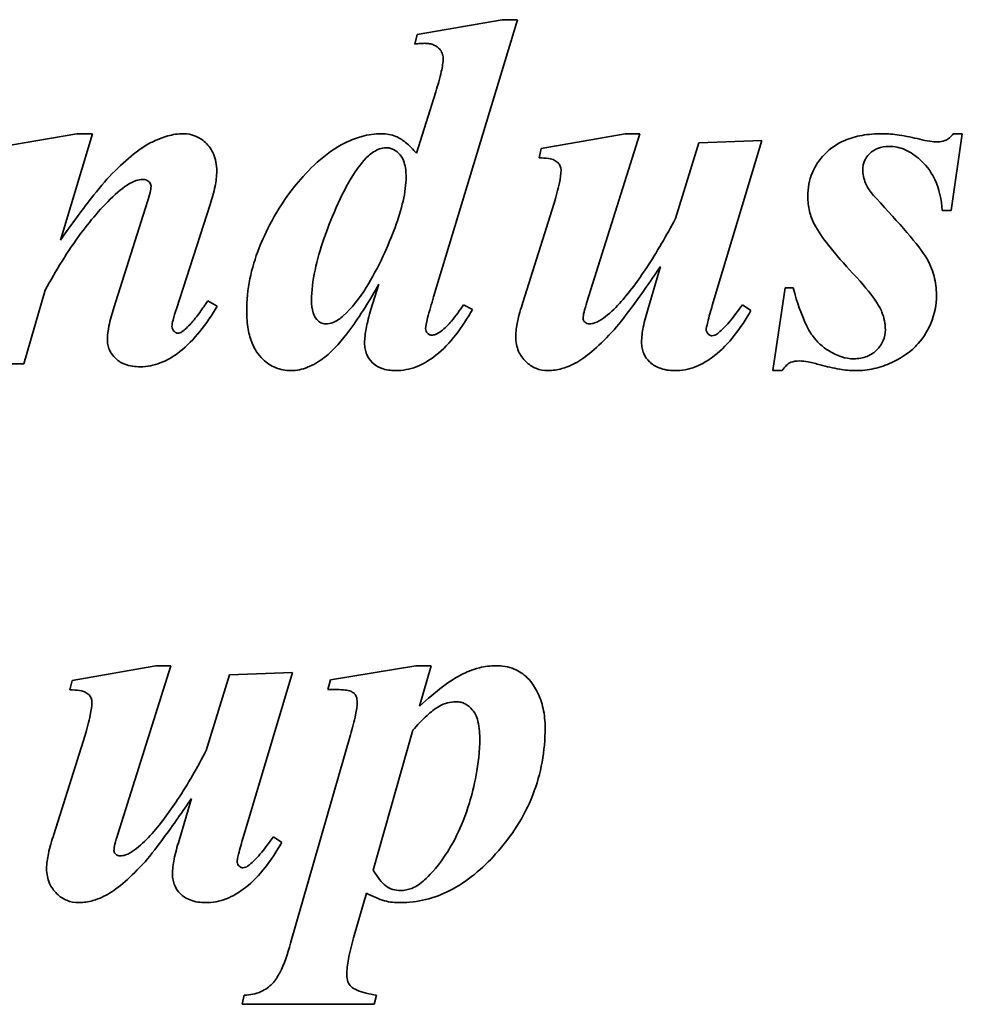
# Model space of a CAD drawing. Header units: millimetres. Extents: x 333 to 927, y 202 to 689.
# Tile 4 of 5: x 639 to 723, y 458 to 545. Entities that reach past the tile are written whole.
import ezdxf

# ---------------------------------------------------------------- set-up
doc = ezdxf.new("R2010")
doc.units = ezdxf.units.MM
doc.header["$LTSCALE"] = 3
doc.layers.add('Krawędzie widoczne(ISO)', color=7, linetype='Continuous', lineweight=35, true_color=0x262659)

msp = doc.modelspace()

# ---------------------------------------------------------------- linework, layer by layer
at = {"layer": 'Krawędzie widoczne(ISO)'}
for p, q in [((682.024, 545.321), (674.426, 543.997)), ((675.896, 520.59), (683.396, 545.321)), ((683.396, 545.321), (682.024, 545.321)), ((674.426, 543.997), (674.23, 543.139)), ((676.092, 538.899), (674.377, 533.409)), ((644.083, 535.149), (636.411, 533.826)), ((642.612, 525.664), (645.48, 535.149)), ((645.48, 535.149), (644.083, 535.149)), ((692.98, 535.149), (685.504, 533.826)), ((689.573, 520.125), (694.303, 535.149)), ((694.303, 535.149), (692.98, 535.149)), ((722.073, 528.311), (723.053, 535.149)), ((723.053, 535.149), (722.244, 535.149)), ((699.548, 534.34), (697.465, 527.576)), ((705.161, 534.536), (699.548, 534.34)), ((700.749, 519.831), (705.161, 534.536)), ((685.504, 533.826), (685.308, 532.992)), ((650.382, 529.095), (647.367, 519.61)), ((652.955, 519.536), (655.97, 528.85)), ((686.656, 528.948), (683.862, 520.1)), ((721.264, 528.311), (722.073, 528.311)), ((696.141, 523.311), (695.038, 519.561)), ((671.019, 521.718), (670.308, 519.463)), ((639.352, 514.634), (641.264, 521.203)), ((707.244, 521.399), (706.166, 514.022)), ((707.955, 521.399), (707.244, 521.399)), ((656.607, 519.757), (655.774, 520.247)), ((679.377, 519.487), (678.568, 519.904)), ((704.205, 519.389), (703.445, 519.904)), ((633.69, 514.634), (639.352, 514.634)), ((706.166, 514.022), (706.975, 514.022)), ((651.141, 487.7), (643.666, 486.376)), ((647.734, 472.675), (652.465, 487.7)), ((652.465, 487.7), (651.141, 487.7)), ((674.303, 487.7), (666.705, 486.45)), ((675.676, 487.7), (674.303, 487.7)), ((674.646, 484.097), (675.676, 487.7)), ((657.71, 486.891), (655.627, 480.126)), ((663.323, 487.087), (657.71, 486.891)), ((658.911, 472.381), (663.323, 487.087)), ((643.666, 486.376), (643.47, 485.543)), ((666.705, 486.45), (666.46, 485.592)), ((644.818, 481.499), (642.024, 472.651)), ((668.494, 481.548), (663.151, 462.945)), ((670.504, 469.465), (674.034, 481.94)), ((654.303, 475.862), (653.2, 472.112)), ((662.367, 471.94), (661.607, 472.455)), ((668.764, 463.435), (669.916, 467.406)), ((659.009, 458.313), (658.813, 457.504)), ((670.602, 457.504), (670.798, 458.313)), ((658.813, 457.504), (670.602, 457.504))]:
    msp.add_line(p, q, dxfattribs=at)
for points, knots in [([(674.23, 543.139), (674.387, 543.162), (674.549, 543.181), (674.841, 543.206), (674.978, 543.213), (675.112, 543.213)], [-0.08786677, -0.08786677, -0.08786677, -0.08786677, -0.04008979, -0.04008979, 0, 0, 0, 0]), ([(675.112, 543.213), (675.257, 543.213), (675.403, 543.201), (675.676, 543.15), (675.803, 543.112), (676.155, 542.956), (676.312, 542.821), (676.523, 542.597), (676.609, 542.473), (676.727, 542.191), (676.754, 542.043), (676.754, 541.889)], [-0.1900089, -0.1900089, -0.1900089, -0.1900089, -0.1630808, -0.1630808, -0.1385214, -0.1385214, -0.0915822, -0.0915822, -0.0460618, -0.0460618, 0, 0, 0, 0]), ([(676.754, 541.889), (676.754, 541.536), (676.679, 541.096), (676.46, 540.106), (676.272, 539.465), (676.092, 538.899)], [-0.302847, -0.302847, -0.302847, -0.302847, -0.178125, -0.178125, 0, 0, 0, 0]), ([(653.592, 535.149), (653.119, 535.149), (652.649, 535.075), (651.476, 534.754), (650.905, 534.464), (649.572, 533.782), (648.311, 532.708), (646.999, 531.35)], [-0.7468388, -0.7468388, -0.7468388, -0.7468388, -0.6765568, -0.6765568, -0.5663734, -0.5663734, 0, 0, 0, 0]), ([(656.558, 531.816), (656.558, 532.088), (656.536, 532.359), (656.437, 532.874), (656.364, 533.114), (656.1, 533.717), (655.866, 534.056), (655.291, 534.605), (655, 534.804), (654.328, 535.084), (653.966, 535.149), (653.592, 535.149)], [-0.5209884, -0.5209884, -0.5209884, -0.5209884, -0.4326593, -0.4326593, -0.3507269, -0.3507269, -0.2186441, -0.2186441, -0.1119866, -0.1119866, 0, 0, 0, 0]), ([(671.264, 535.149), (670.661, 535.149), (670.068, 535.062), (668.702, 534.684), (668.05, 534.364), (665.925, 533.204), (664.362, 531.527), (661.869, 528.422), (660.82, 526.177), (659.62, 523.156), (659.23, 521.271), (659.23, 519.316)], [-1.263066, -1.263066, -1.263066, -1.263066, -1.229364, -1.229364, -1.183859, -1.183859, -0.975186, -0.975186, -0.586469, -0.586469, 0, 0, 0, 0]), ([(674.377, 533.409), (674.081, 533.745), (673.744, 534.095), (673.071, 534.645), (672.804, 534.799), (672.134, 535.076), (671.704, 535.149), (671.264, 535.149)], [-0.3083639, -0.3083639, -0.3083639, -0.3083639, -0.217361, -0.217361, -0.1321231, -0.1321231, 0, 0, 0, 0]), ([(715.896, 535.149), (715.299, 535.149), (714.696, 535.106), (713.584, 534.906), (713.07, 534.762), (711.939, 534.279), (711.325, 533.887), (710.299, 532.829), (709.932, 532.29), (709.399, 531.004), (709.279, 530.291), (709.279, 529.561)], [-1.056037, -1.056037, -1.056037, -1.056037, -0.847204, -0.847204, -0.661266, -0.661266, -0.417535, -0.417535, -0.219088, -0.219088, 0, 0, 0, 0]), ([(719.254, 534.659), (718.655, 534.807), (718.032, 534.937), (716.923, 535.099), (716.401, 535.149), (715.896, 535.149)], [-0.3366038, -0.3366038, -0.3366038, -0.3366038, -0.1513603, -0.1513603, 0, 0, 0, 0]), ([(722.244, 535.149), (722.144, 535.013), (722.03, 534.887), (721.777, 534.68), (721.644, 534.598), (721.291, 534.452), (721.072, 534.414), (720.847, 534.414)], [-0.1654833, -0.1654833, -0.1654833, -0.1654833, -0.1146848, -0.1146848, -0.0673965, -0.0673965, 0, 0, 0, 0]), ([(714.181, 531.987), (714.181, 532.115), (714.192, 532.242), (714.242, 532.489), (714.278, 532.607), (714.43, 532.96), (714.583, 533.168), (715.032, 533.611), (715.295, 533.751), (715.826, 533.968), (716.178, 534.022), (716.534, 534.022)], [-0.2628807, -0.2628807, -0.2628807, -0.2628807, -0.2402612, -0.2402612, -0.2182572, -0.2182572, -0.1721496, -0.1721496, -0.106597, -0.106597, 0, 0, 0, 0]), ([(716.534, 534.022), (716.775, 534.022), (717.013, 533.997), (717.489, 533.897), (717.722, 533.821), (718.443, 533.509), (718.889, 533.193), (720.021, 532.16), (720.396, 531.505), (721.009, 530.213), (721.202, 529.262), (721.264, 528.311)], [-0.5761824, -0.5761824, -0.5761824, -0.5761824, -0.5415474, -0.5415474, -0.5063063, -0.5063063, -0.4286761, -0.4286761, -0.2859912, -0.2859912, 0, 0, 0, 0]), ([(720.847, 534.414), (720.622, 534.414), (720.377, 534.441), (719.857, 534.521), (719.546, 534.588), (719.254, 534.659)], [-0.1575099, -0.1575099, -0.1575099, -0.1575099, -0.0901544, -0.0901544, 0, 0, 0, 0]), ([(665.014, 520.272), (665.014, 522.007), (665.475, 523.924), (666.647, 527.311), (667.639, 529.768), (669.125, 532.095), (669.578, 532.71), (670.087, 533.164)], [-1.58624, -1.58624, -1.58624, -1.58624, -0.832035, -0.832035, -0.204639, -0.204639, 0, 0, 0, 0]), ([(670.087, 533.164), (670.374, 533.417), (670.709, 533.655), (671.258, 533.858), (671.454, 533.899), (671.656, 533.899)], [-0.1755741, -0.1755741, -0.1755741, -0.1755741, -0.0605045, -0.0605045, 0, 0, 0, 0]), ([(671.656, 533.899), (671.772, 533.899), (671.887, 533.887), (672.113, 533.834), (672.22, 533.795), (672.548, 533.631), (672.741, 533.466), (672.981, 533.188), (673.147, 532.983), (673.405, 532.186), (673.445, 531.726), (673.445, 531.301)], [-0.7644939, -0.7644939, -0.7644939, -0.7644939, -0.6408518, -0.6408518, -0.5182429, -0.5182429, -0.2506352, -0.2506352, -0.1275716, -0.1275716, 0, 0, 0, 0]), ([(685.308, 532.992), (685.575, 532.992), (685.888, 532.982), (686.374, 532.91), (686.516, 532.865), (686.784, 532.732), (686.904, 532.651), (687.109, 532.44), (687.164, 532.335), (687.247, 532.133), (687.269, 532), (687.269, 531.865)], [-0.1458972, -0.1458972, -0.1458972, -0.1458972, -0.1147906, -0.1147906, -0.0891128, -0.0891128, -0.0654421, -0.0654421, -0.040607, -0.040607, 0, 0, 0, 0]), ([(646.999, 531.35), (646.401, 530.712), (645.706, 529.839), (644.328, 528.053), (643.416, 526.796), (642.612, 525.664)], [-0.6741237, -0.6741237, -0.6741237, -0.6741237, -0.4164358, -0.4164358, 0, 0, 0, 0]), ([(655.97, 528.85), (656.146, 529.372), (656.304, 529.921), (656.498, 530.903), (656.558, 531.366), (656.558, 531.816)], [-0.300648, -0.300648, -0.300648, -0.300648, -0.1350222, -0.1350222, 0, 0, 0, 0]), ([(673.445, 531.301), (673.445, 529.959), (673.054, 528.395), (671.913, 525.295), (670.977, 523.172), (669.318, 520.532), (668.627, 519.602), (667.833, 518.899)], [-1.612107, -1.612107, -1.612107, -1.612107, -0.938358, -0.938358, -0.3183, -0.3183, 0, 0, 0, 0]), ([(687.269, 531.865), (687.269, 531.576), (687.203, 531.169), (686.994, 530.177), (686.817, 529.514), (686.656, 528.948)], [-0.3023632, -0.3023632, -0.3023632, -0.3023632, -0.1763339, -0.1763339, 0, 0, 0, 0]), ([(715.749, 528.973), (714.771, 529.998), (714.531, 530.484), (714.259, 531.134), (714.181, 531.553), (714.181, 531.987)], [-0.2112938, -0.2112938, -0.2112938, -0.2112938, -0.1302692, -0.1302692, 0, 0, 0, 0]), ([(647.734, 529.929), (648.307, 530.427), (648.861, 530.799), (649.561, 531.038), (649.763, 531.081), (649.965, 531.081)], [-0.2219543, -0.2219543, -0.2219543, -0.2219543, -0.0606598, -0.0606598, 0, 0, 0, 0]), ([(649.965, 531.081), (650.028, 531.081), (650.091, 531.074), (650.212, 531.047), (650.269, 531.026), (650.427, 530.948), (650.503, 530.88), (650.597, 530.78), (650.636, 530.724), (650.688, 530.599), (650.7, 530.535), (650.7, 530.468)], [-0.08342679, -0.08342679, -0.08342679, -0.08342679, -0.07212497, -0.07212497, -0.06120897, -0.06120897, -0.04059948, -0.04059948, -0.02010116, -0.02010116, 0, 0, 0, 0]), ([(650.7, 530.468), (650.7, 530.298), (650.665, 530.096), (650.559, 529.639), (650.469, 529.352), (650.382, 529.095)], [-0.1401758, -0.1401758, -0.1401758, -0.1401758, -0.081348, -0.081348, 0, 0, 0, 0]), ([(641.264, 521.203), (642.207, 522.942), (643.271, 524.687), (645.418, 527.582), (646.515, 528.853), (647.734, 529.929)], [-1.082043, -1.082043, -1.082043, -1.082043, -0.487791, -0.487791, 0, 0, 0, 0]), ([(709.279, 529.561), (709.279, 529.115), (709.324, 528.671), (709.522, 527.826), (709.668, 527.434), (709.867, 527.061)], [-0.2604431, -0.2604431, -0.2604431, -0.2604431, -0.1266781, -0.1266781, 0, 0, 0, 0]), ([(720.749, 520.762), (720.749, 521.333), (720.679, 521.896), (720.344, 523.154), (720.086, 523.641), (719.431, 524.886), (717.73, 526.853), (715.749, 528.973)], [-1.099276, -1.099276, -1.099276, -1.099276, -0.998727, -0.998727, -0.870426, -0.870426, 0, 0, 0, 0]), ([(697.465, 527.576), (696.685, 526.104), (695.822, 524.598), (694.177, 522.106), (693.352, 520.981), (692.465, 520.002)], [-0.8971335, -0.8971335, -0.8971335, -0.8971335, -0.3963164, -0.3963164, 0, 0, 0, 0]), ([(709.867, 527.061), (710.177, 526.469), (710.645, 525.812), (711.778, 524.37), (712.553, 523.497), (713.274, 522.723)], [-0.5486078, -0.5486078, -0.5486078, -0.5486078, -0.3173361, -0.3173361, 0, 0, 0, 0]), ([(691.999, 517.674), (692.545, 518.291), (693.206, 519.167), (694.494, 520.92), (695.374, 522.187), (696.141, 523.311)], [-0.6495984, -0.6495984, -0.6495984, -0.6495984, -0.4082726, -0.4082726, 0, 0, 0, 0]), ([(713.274, 522.723), (715.199, 520.623), (715.656, 519.797), (716.082, 518.743), (716.19, 518.218), (716.19, 517.674)], [-0.3412764, -0.3412764, -0.3412764, -0.3412764, -0.1633763, -0.1633763, 0, 0, 0, 0]), ([(666.19, 515.223), (666.974, 515.839), (667.743, 516.736), (669.356, 518.906), (670.252, 520.367), (671.019, 521.718)], [-0.8086035, -0.8086035, -0.8086035, -0.8086035, -0.4659243, -0.4659243, 0, 0, 0, 0]), ([(713.372, 515.076), (713.005, 515.076), (712.645, 515.14), (711.861, 515.39), (711.471, 515.593), (710.584, 516.135), (710.089, 516.59), (709.321, 517.651), (708.768, 518.605), (707.955, 521.399)], [-2.727872, -2.727872, -2.727872, -2.727872, -2.329222, -2.329222, -1.833618, -1.833618, -0.873073, -0.873073, 0, 0, 0, 0]), ([(713.543, 514.022), (714.096, 514.022), (714.641, 514.081), (715.727, 514.322), (716.254, 514.503), (717.388, 515.026), (718.17, 515.473), (719.132, 516.424), (719.771, 517.103), (720.58, 519.038), (720.749, 519.883), (720.749, 520.762)], [-3.130068, -3.130068, -3.130068, -3.130068, -2.363192, -2.363192, -1.586111, -1.586111, -0.62929, -0.62929, -0.263675, -0.263675, 0, 0, 0, 0]), ([(655.774, 520.247), (655.65, 520.076), (655.516, 519.888), (655.313, 519.599), (655.215, 519.459), (655.136, 519.34)], [-0.1068318, -0.1068318, -0.1068318, -0.1068318, -0.0427052, -0.0427052, 0, 0, 0, 0]), ([(666.239, 518.188), (666.172, 518.188), (666.106, 518.196), (665.975, 518.229), (665.911, 518.254), (665.714, 518.357), (665.596, 518.461), (665.312, 518.786), (665.219, 518.992), (665.048, 519.513), (665.014, 519.91), (665.014, 520.272)], [-0.2220548, -0.2220548, -0.2220548, -0.2220548, -0.2086206, -0.2086206, -0.1949401, -0.1949401, -0.1640959, -0.1640959, -0.1086515, -0.1086515, 0, 0, 0, 0]), ([(675.185, 517.772), (675.185, 517.944), (675.251, 518.277), (675.51, 519.302), (675.724, 520.026), (675.896, 520.59)], [-0.3127418, -0.3127418, -0.3127418, -0.3127418, -0.1771508, -0.1771508, 0, 0, 0, 0]), ([(678.568, 519.904), (678.244, 519.415), (677.874, 518.895), (677.21, 518.107), (676.896, 517.782), (676.583, 517.551)], [-0.2720376, -0.2720376, -0.2720376, -0.2720376, -0.1169025, -0.1169025, 0, 0, 0, 0]), ([(683.862, 520.1), (683.678, 519.548), (683.504, 518.954), (683.295, 517.962), (683.225, 517.494), (683.225, 517.061)], [-0.3051269, -0.3051269, -0.3051269, -0.3051269, -0.1298936, -0.1298936, 0, 0, 0, 0]), ([(689.23, 518.679), (689.23, 518.827), (689.266, 519.029), (689.383, 519.522), (689.482, 519.847), (689.573, 520.125)], [-0.1511476, -0.1511476, -0.1511476, -0.1511476, -0.0876934, -0.0876934, 0, 0, 0, 0]), ([(692.465, 520.002), (692.05, 519.55), (691.547, 519.054), (690.807, 518.529), (690.534, 518.367), (690.109, 518.222), (689.951, 518.188), (689.793, 518.188)], [-0.3206453, -0.3206453, -0.3206453, -0.3206453, -0.1349844, -0.1349844, -0.0473274, -0.0473274, 0, 0, 0, 0]), ([(703.445, 519.904), (703.082, 519.386), (702.663, 518.819), (701.954, 517.988), (701.625, 517.64), (701.313, 517.404)], [-0.2809458, -0.2809458, -0.2809458, -0.2809458, -0.1173927, -0.1173927, 0, 0, 0, 0]), ([(647.367, 519.61), (647.209, 519.095), (647.052, 518.528), (646.871, 517.638), (646.803, 517.211), (646.803, 516.84)], [-0.2743742, -0.2743742, -0.2743742, -0.2743742, -0.111237, -0.111237, 0, 0, 0, 0]), ([(649.744, 514.365), (650.358, 514.365), (650.951, 514.482), (652.153, 514.943), (652.732, 515.297), (654.543, 516.72), (655.658, 518.187), (656.607, 519.757)], [-0.9848531, -0.9848531, -0.9848531, -0.9848531, -0.7776491, -0.7776491, -0.5504324, -0.5504324, 0, 0, 0, 0]), ([(652.563, 517.943), (652.563, 518.098), (652.615, 518.339), (652.74, 518.846), (652.855, 519.224), (652.955, 519.536)], [-0.1554808, -0.1554808, -0.1554808, -0.1554808, -0.0982783, -0.0982783, 0, 0, 0, 0]), ([(655.136, 519.34), (654.889, 518.988), (654.62, 518.639), (654.091, 518.045), (653.826, 517.781), (653.543, 517.551)], [-0.2387281, -0.2387281, -0.2387281, -0.2387281, -0.1094422, -0.1094422, 0, 0, 0, 0]), ([(659.23, 519.316), (659.23, 518.782), (659.266, 518.238), (659.438, 517.259), (659.561, 516.81), (659.942, 515.935), (660.226, 515.471), (661.022, 514.71), (661.388, 514.459), (662.241, 514.104), (662.701, 514.022), (663.176, 514.022)], [-0.8651016, -0.8651016, -0.8651016, -0.8651016, -0.6541127, -0.6541127, -0.472702, -0.472702, -0.2770753, -0.2770753, -0.1423183, -0.1423183, 0, 0, 0, 0]), ([(670.308, 519.463), (670.148, 518.914), (669.992, 518.316), (669.81, 517.358), (669.744, 516.902), (669.744, 516.497)], [-0.2941597, -0.2941597, -0.2941597, -0.2941597, -0.121435, -0.121435, 0, 0, 0, 0]), ([(672.514, 514.022), (673.146, 514.022), (673.758, 514.138), (674.986, 514.606), (675.571, 514.963), (677.384, 516.407), (678.468, 517.891), (679.377, 519.487)], [-0.9938843, -0.9938843, -0.9938843, -0.9938843, -0.7807809, -0.7807809, -0.5510154, -0.5510154, 0, 0, 0, 0]), ([(695.038, 519.561), (694.865, 519.02), (694.706, 518.446), (694.513, 517.455), (694.45, 516.989), (694.45, 516.546)], [-0.303526, -0.303526, -0.303526, -0.303526, -0.1327001, -0.1327001, 0, 0, 0, 0]), ([(697.416, 514.022), (698.04, 514.022), (698.644, 514.136), (699.858, 514.595), (700.436, 514.946), (702.228, 516.364), (703.303, 517.821), (704.205, 519.389)], [-0.97978, -0.97978, -0.97978, -0.97978, -0.7695521, -0.7695521, -0.5429276, -0.5429276, 0, 0, 0, 0]), ([(700.21, 517.674), (700.21, 517.768), (700.26, 518.007), (700.458, 518.799), (700.624, 519.391), (700.749, 519.831)], [-0.2404747, -0.2404747, -0.2404747, -0.2404747, -0.1370708, -0.1370708, 0, 0, 0, 0]), ([(667.833, 518.899), (667.573, 518.664), (667.278, 518.457), (666.723, 518.238), (666.485, 518.188), (666.239, 518.188)], [-0.1790578, -0.1790578, -0.1790578, -0.1790578, -0.0737771, -0.0737771, 0, 0, 0, 0]), ([(689.377, 518.36), (689.351, 518.381), (689.328, 518.405), (689.289, 518.457), (689.273, 518.485), (689.239, 518.567), (689.23, 518.622), (689.23, 518.679)], [-0.03656585, -0.03656585, -0.03656585, -0.03656585, -0.02656118, -0.02656118, -0.01696452, -0.01696452, 0, 0, 0, 0]), ([(689.793, 518.188), (689.715, 518.188), (689.639, 518.201), (689.495, 518.261), (689.432, 518.305), (689.377, 518.36)], [-0.04682376, -0.04682376, -0.04682376, -0.04682376, -0.02335621, -0.02335621, 0, 0, 0, 0]), ([(653.078, 517.355), (653.048, 517.355), (653.019, 517.359), (652.961, 517.375), (652.932, 517.387), (652.834, 517.44), (652.775, 517.495), (652.678, 517.6), (652.635, 517.663), (652.577, 517.801), (652.563, 517.871), (652.563, 517.943)], [-0.0794872, -0.0794872, -0.0794872, -0.0794872, -0.07222195, -0.07222195, -0.06448473, -0.06448473, -0.04487166, -0.04487166, -0.02171504, -0.02171504, 0, 0, 0, 0]), ([(653.543, 517.551), (653.463, 517.487), (653.372, 517.429), (653.212, 517.369), (653.146, 517.355), (653.078, 517.355)], [-0.0513478, -0.0513478, -0.0513478, -0.0513478, -0.02039487, -0.02039487, 0, 0, 0, 0]), ([(675.725, 517.183), (675.693, 517.183), (675.661, 517.187), (675.599, 517.201), (675.568, 517.211), (675.457, 517.262), (675.392, 517.318), (675.298, 517.417), (675.257, 517.476), (675.199, 517.616), (675.185, 517.693), (675.185, 517.772)], [-0.07837047, -0.07837047, -0.07837047, -0.07837047, -0.07156226, -0.07156226, -0.06464869, -0.06464869, -0.04552633, -0.04552633, -0.02364622, -0.02364622, 0, 0, 0, 0]), ([(676.583, 517.551), (676.427, 517.428), (676.25, 517.314), (675.954, 517.208), (675.841, 517.183), (675.725, 517.183)], [-0.09431432, -0.09431432, -0.09431432, -0.09431432, -0.03475814, -0.03475814, 0, 0, 0, 0]), ([(686.092, 514.022), (686.519, 514.022), (686.939, 514.088), (687.986, 514.388), (688.482, 514.657), (689.614, 515.274), (690.749, 516.3), (691.999, 517.674)], [-0.7349815, -0.7349815, -0.7349815, -0.7349815, -0.6653801, -0.6653801, -0.5571735, -0.5571735, 0, 0, 0, 0]), ([(700.725, 517.134), (700.69, 517.134), (700.656, 517.139), (700.588, 517.157), (700.556, 517.17), (700.479, 517.213), (700.418, 517.257), (700.303, 517.4), (700.263, 517.461), (700.22, 517.575), (700.21, 517.623), (700.21, 517.674)], [-0.1151754, -0.1151754, -0.1151754, -0.1151754, -0.0928446, -0.0928446, -0.0701855, -0.0701855, -0.0363258, -0.0363258, -0.0150744, -0.0150744, 0, 0, 0, 0]), ([(701.313, 517.404), (701.214, 517.313), (701.1, 517.232), (700.894, 517.152), (700.811, 517.134), (700.725, 517.134)], [-0.06628231, -0.06628231, -0.06628231, -0.06628231, -0.02586333, -0.02586333, 0, 0, 0, 0]), ([(716.19, 517.674), (716.19, 517.335), (716.131, 517.006), (715.867, 516.38), (715.67, 516.107), (715.241, 515.685), (714.963, 515.459), (714.185, 515.139), (713.782, 515.076), (713.372, 515.076)], [-0.5899246, -0.5899246, -0.5899246, -0.5899246, -0.4216182, -0.4216182, -0.2522134, -0.2522134, -0.1229475, -0.1229475, 0, 0, 0, 0]), ([(646.803, 516.84), (646.803, 516.672), (646.818, 516.505), (646.882, 516.182), (646.928, 516.029), (647.118, 515.591), (647.301, 515.339), (647.686, 514.968), (647.945, 514.754), (648.798, 514.425), (649.277, 514.365), (649.744, 514.365)], [-0.6671908, -0.6671908, -0.6671908, -0.6671908, -0.5646232, -0.5646232, -0.4665076, -0.4665076, -0.2739272, -0.2739272, -0.1402794, -0.1402794, 0, 0, 0, 0]), ([(669.744, 516.497), (669.744, 516.317), (669.76, 516.136), (669.826, 515.792), (669.875, 515.63), (670.065, 515.188), (670.242, 514.939), (670.59, 514.601), (670.832, 514.391), (671.64, 514.078), (672.082, 514.022), (672.514, 514.022)], [-0.7528197, -0.7528197, -0.7528197, -0.7528197, -0.6182389, -0.6182389, -0.4913185, -0.4913185, -0.2596394, -0.2596394, -0.1297243, -0.1297243, 0, 0, 0, 0]), ([(683.225, 517.061), (683.225, 516.827), (683.244, 516.594), (683.331, 516.15), (683.395, 515.941), (683.639, 515.384), (683.861, 515.078), (684.399, 514.564), (684.688, 514.366), (685.358, 514.086), (685.72, 514.022), (686.092, 514.022)], [-0.4712693, -0.4712693, -0.4712693, -0.4712693, -0.4009862, -0.4009862, -0.3350121, -0.3350121, -0.2179625, -0.2179625, -0.1117787, -0.1117787, 0, 0, 0, 0]), ([(694.45, 516.546), (694.45, 516.368), (694.465, 516.19), (694.53, 515.851), (694.578, 515.691), (694.764, 515.259), (694.936, 515.017), (695.349, 514.617), (695.62, 514.412), (696.457, 514.085), (696.94, 514.022), (697.416, 514.022)], [-0.5706747, -0.5706747, -0.5706747, -0.5706747, -0.4878585, -0.4878585, -0.4099322, -0.4099322, -0.2693005, -0.2693005, -0.1426538, -0.1426538, 0, 0, 0, 0]), ([(663.176, 514.022), (663.69, 514.022), (664.187, 514.132), (665.213, 514.54), (665.725, 514.861), (666.19, 515.223)], [-0.3310136, -0.3310136, -0.3310136, -0.3310136, -0.1769211, -0.1769211, 0, 0, 0, 0]), ([(706.975, 514.022), (707.091, 514.192), (707.23, 514.373), (707.529, 514.656), (707.647, 514.72), (707.982, 514.85), (708.25, 514.88), (708.519, 514.88)], [-0.1618344, -0.1618344, -0.1618344, -0.1618344, -0.1210649, -0.1210649, -0.080709, -0.080709, 0, 0, 0, 0]), ([(708.519, 514.88), (708.771, 514.88), (709.057, 514.839), (709.657, 514.729), (710.035, 514.633), (710.382, 514.536)], [-0.182763, -0.182763, -0.182763, -0.182763, -0.10782, -0.10782, 0, 0, 0, 0]), ([(710.382, 514.536), (710.946, 514.382), (711.537, 514.245), (712.581, 514.075), (713.072, 514.022), (713.543, 514.022)], [-0.3174343, -0.3174343, -0.3174343, -0.3174343, -0.1415267, -0.1415267, 0, 0, 0, 0]), ([(681.46, 487.7), (680.96, 487.7), (680.468, 487.636), (679.289, 487.344), (678.758, 487.094), (677.412, 486.432), (676.076, 485.393), (674.646, 484.097)], [-0.8180158, -0.8180158, -0.8180158, -0.8180158, -0.7196431, -0.7196431, -0.5788461, -0.5788461, 0, 0, 0, 0]), ([(685.847, 482.161), (685.847, 482.74), (685.794, 483.319), (685.555, 484.406), (685.381, 484.909), (684.99, 485.673), (684.706, 486.185), (683.915, 486.968), (683.531, 487.225), (682.575, 487.615), (682.02, 487.7), (681.46, 487.7)], [-1.160025, -1.160025, -1.160025, -1.160025, -0.817577, -0.817577, -0.501753, -0.501753, -0.309592, -0.309592, -0.168123, -0.168123, 0, 0, 0, 0]), ([(643.47, 485.543), (643.737, 485.543), (644.05, 485.533), (644.536, 485.461), (644.677, 485.416), (644.945, 485.283), (645.066, 485.202), (645.271, 484.99), (645.326, 484.886), (645.409, 484.684), (645.431, 484.551), (645.431, 484.416)], [-0.1458972, -0.1458972, -0.1458972, -0.1458972, -0.1147906, -0.1147906, -0.0891128, -0.0891128, -0.0654421, -0.0654421, -0.040607, -0.040607, 0, 0, 0, 0]), ([(666.46, 485.592), (666.985, 485.592), (667.613, 485.582), (668.188, 485.516), (668.387, 485.485), (668.669, 485.348), (668.755, 485.291), (668.855, 485.189), (668.938, 485.1), (669.059, 484.8), (669.083, 484.645), (669.083, 484.489)], [-1.20434, -1.20434, -1.20434, -1.20434, -0.497394, -0.497394, -0.228857, -0.228857, -0.09722, -0.09722, -0.046697, -0.046697, 0, 0, 0, 0]), ([(645.431, 484.416), (645.431, 484.126), (645.364, 483.72), (645.156, 482.728), (644.978, 482.064), (644.818, 481.499)], [-0.3023632, -0.3023632, -0.3023632, -0.3023632, -0.1763339, -0.1763339, 0, 0, 0, 0]), ([(669.083, 484.489), (669.083, 484.151), (669.014, 483.72), (668.82, 482.75), (668.653, 482.11), (668.494, 481.548)], [-0.29534, -0.29534, -0.29534, -0.29534, -0.1751076, -0.1751076, 0, 0, 0, 0]), ([(674.034, 481.94), (674.429, 482.393), (674.868, 482.859), (675.644, 483.563), (676.025, 483.871), (676.411, 484.097)], [-0.3153895, -0.3153895, -0.3153895, -0.3153895, -0.1341991, -0.1341991, 0, 0, 0, 0]), ([(676.411, 484.097), (676.642, 484.224), (676.885, 484.324), (677.391, 484.457), (677.647, 484.489), (677.906, 484.489)], [-0.1570239, -0.1570239, -0.1570239, -0.1570239, -0.0778522, -0.0778522, 0, 0, 0, 0]), ([(677.906, 484.489), (678.049, 484.489), (678.191, 484.474), (678.467, 484.409), (678.597, 484.36), (678.966, 484.17), (679.173, 483.989), (679.476, 483.629), (679.659, 483.38), (679.966, 482.395), (680.014, 481.783), (680.014, 481.229)], [-0.7141449, -0.7141449, -0.7141449, -0.7141449, -0.6099922, -0.6099922, -0.5082366, -0.5082366, -0.3081952, -0.3081952, -0.1661302, -0.1661302, 0, 0, 0, 0]), ([(681.435, 470.911), (682.841, 472.472), (683.977, 474.218), (685.498, 478.095), (685.847, 480.097), (685.847, 482.161)], [-1.249371, -1.249371, -1.249371, -1.249371, -0.619028, -0.619028, 0, 0, 0, 0]), ([(680.014, 481.229), (680.014, 478.894), (679.494, 476.785), (678.382, 473.121), (677.505, 471.643), (676.108, 469.552), (675.431, 468.913), (674.727, 468.272), (674.372, 468.016), (673.628, 467.719), (673.298, 467.651), (672.955, 467.651)], [-0.528842, -0.528842, -0.528842, -0.528842, -0.4713296, -0.4713296, -0.368057, -0.368057, -0.2404512, -0.2404512, -0.1027934, -0.1027934, 0, 0, 0, 0]), ([(655.627, 480.126), (654.847, 478.654), (653.984, 477.149), (652.339, 474.657), (651.514, 473.532), (650.627, 472.553)], [-0.8971335, -0.8971335, -0.8971335, -0.8971335, -0.3963164, -0.3963164, 0, 0, 0, 0]), ([(650.161, 470.224), (650.706, 470.842), (651.368, 471.718), (652.655, 473.471), (653.536, 474.738), (654.303, 475.862)], [-0.6495984, -0.6495984, -0.6495984, -0.6495984, -0.4082726, -0.4082726, 0, 0, 0, 0]), ([(642.024, 472.651), (641.84, 472.099), (641.665, 471.505), (641.457, 470.513), (641.386, 470.045), (641.386, 469.612)], [-0.3051269, -0.3051269, -0.3051269, -0.3051269, -0.1298936, -0.1298936, 0, 0, 0, 0]), ([(647.391, 471.229), (647.391, 471.378), (647.428, 471.58), (647.545, 472.073), (647.644, 472.397), (647.734, 472.675)], [-0.1511476, -0.1511476, -0.1511476, -0.1511476, -0.0876934, -0.0876934, 0, 0, 0, 0]), ([(650.627, 472.553), (650.212, 472.101), (649.709, 471.605), (648.968, 471.08), (648.696, 470.918), (648.27, 470.773), (648.113, 470.739), (647.955, 470.739)], [-0.3206453, -0.3206453, -0.3206453, -0.3206453, -0.1349844, -0.1349844, -0.0473274, -0.0473274, 0, 0, 0, 0]), ([(653.2, 472.112), (653.027, 471.571), (652.868, 470.997), (652.674, 470.005), (652.612, 469.539), (652.612, 469.097)], [-0.303526, -0.303526, -0.303526, -0.303526, -0.1327001, -0.1327001, 0, 0, 0, 0]), ([(655.578, 466.572), (656.202, 466.572), (656.806, 466.687), (658.019, 467.146), (658.598, 467.497), (660.39, 468.914), (661.464, 470.371), (662.367, 471.94)], [-0.97978, -0.97978, -0.97978, -0.97978, -0.7695521, -0.7695521, -0.5429276, -0.5429276, 0, 0, 0, 0]), ([(658.372, 470.224), (658.372, 470.319), (658.421, 470.558), (658.619, 471.35), (658.785, 471.942), (658.911, 472.381)], [-0.2404747, -0.2404747, -0.2404747, -0.2404747, -0.1370708, -0.1370708, 0, 0, 0, 0]), ([(661.607, 472.455), (661.243, 471.936), (660.825, 471.37), (660.116, 470.539), (659.787, 470.191), (659.475, 469.955)], [-0.2809458, -0.2809458, -0.2809458, -0.2809458, -0.1173927, -0.1173927, 0, 0, 0, 0]), ([(647.538, 470.911), (647.513, 470.932), (647.49, 470.956), (647.45, 471.008), (647.434, 471.036), (647.401, 471.117), (647.391, 471.173), (647.391, 471.229)], [-0.03656585, -0.03656585, -0.03656585, -0.03656585, -0.02656118, -0.02656118, -0.01696452, -0.01696452, 0, 0, 0, 0]), ([(647.955, 470.739), (647.877, 470.739), (647.801, 470.752), (647.656, 470.812), (647.593, 470.856), (647.538, 470.911)], [-0.04682376, -0.04682376, -0.04682376, -0.04682376, -0.02335621, -0.02335621, 0, 0, 0, 0]), ([(672.931, 466.572), (673.695, 466.572), (674.448, 466.662), (675.945, 467.028), (676.668, 467.304), (678.916, 468.45), (680.27, 469.613), (681.435, 470.911)], [-0.9855054, -0.9855054, -0.9855054, -0.9855054, -0.7564567, -0.7564567, -0.5234074, -0.5234074, 0, 0, 0, 0]), ([(644.254, 466.572), (644.68, 466.572), (645.1, 466.639), (646.147, 466.938), (646.644, 467.207), (647.775, 467.825), (648.911, 468.851), (650.161, 470.224)], [-0.7349815, -0.7349815, -0.7349815, -0.7349815, -0.6653801, -0.6653801, -0.5571735, -0.5571735, 0, 0, 0, 0]), ([(658.886, 469.685), (658.852, 469.685), (658.818, 469.69), (658.75, 469.707), (658.718, 469.721), (658.641, 469.764), (658.58, 469.808), (658.464, 469.951), (658.425, 470.012), (658.382, 470.125), (658.372, 470.174), (658.372, 470.224)], [-0.1151754, -0.1151754, -0.1151754, -0.1151754, -0.0928446, -0.0928446, -0.0701855, -0.0701855, -0.0363258, -0.0363258, -0.0150744, -0.0150744, 0, 0, 0, 0]), ([(659.475, 469.955), (659.375, 469.864), (659.262, 469.783), (659.056, 469.703), (658.973, 469.685), (658.886, 469.685)], [-0.06628231, -0.06628231, -0.06628231, -0.06628231, -0.02586333, -0.02586333, 0, 0, 0, 0]), ([(641.386, 469.612), (641.386, 469.378), (641.406, 469.145), (641.493, 468.701), (641.557, 468.492), (641.801, 467.935), (642.023, 467.628), (642.561, 467.114), (642.849, 466.916), (643.52, 466.637), (643.882, 466.572), (644.254, 466.572)], [-0.4712693, -0.4712693, -0.4712693, -0.4712693, -0.4009862, -0.4009862, -0.3350121, -0.3350121, -0.2179625, -0.2179625, -0.1117787, -0.1117787, 0, 0, 0, 0]), ([(652.612, 469.097), (652.612, 468.919), (652.627, 468.741), (652.692, 468.402), (652.74, 468.242), (652.926, 467.81), (653.098, 467.568), (653.511, 467.168), (653.782, 466.963), (654.619, 466.635), (655.102, 466.572), (655.578, 466.572)], [-0.5706747, -0.5706747, -0.5706747, -0.5706747, -0.4878585, -0.4878585, -0.4099322, -0.4099322, -0.2693005, -0.2693005, -0.1426538, -0.1426538, 0, 0, 0, 0]), ([(672.955, 467.651), (672.719, 467.651), (672.485, 467.681), (672.014, 467.827), (671.805, 467.941), (671.279, 468.337), (670.897, 468.825), (670.504, 469.465)], [-0.4259601, -0.4259601, -0.4259601, -0.4259601, -0.3296423, -0.3296423, -0.225076, -0.225076, 0, 0, 0, 0]), ([(669.916, 467.406), (670.438, 467.145), (671.054, 466.861), (671.966, 466.609), (672.471, 466.572), (672.931, 466.572)], [-0.2828436, -0.2828436, -0.2828436, -0.2828436, -0.1379098, -0.1379098, 0, 0, 0, 0]), ([(663.151, 462.945), (662.889, 462.014), (662.566, 461.069), (662.002, 459.983), (661.78, 459.624), (661.248, 459.063), (660.889, 458.817), (660.035, 458.431), (659.528, 458.331), (659.009, 458.313)], [-0.6748023, -0.6748023, -0.6748023, -0.6748023, -0.4037059, -0.4037059, -0.2812462, -0.2812462, -0.155837, -0.155837, 0, 0, 0, 0]), ([(668.151, 460.126), (668.151, 460.573), (668.224, 461.081), (668.421, 462.147), (668.591, 462.82), (668.764, 463.435)], [-0.3244667, -0.3244667, -0.3244667, -0.3244667, -0.1917073, -0.1917073, 0, 0, 0, 0]), ([(670.798, 458.313), (670.2, 458.417), (669.549, 458.559), (668.798, 458.873), (668.651, 458.982), (668.42, 459.214), (668.326, 459.355), (668.182, 459.709), (668.151, 459.917), (668.151, 460.126)], [-0.2373912, -0.2373912, -0.2373912, -0.2373912, -0.1611949, -0.1611949, -0.1145694, -0.1145694, -0.0627269, -0.0627269, 0, 0, 0, 0])]:
    msp.add_open_spline(points, degree=3, knots=knots, dxfattribs=at)

doc.saveas('drawing.dxf')
